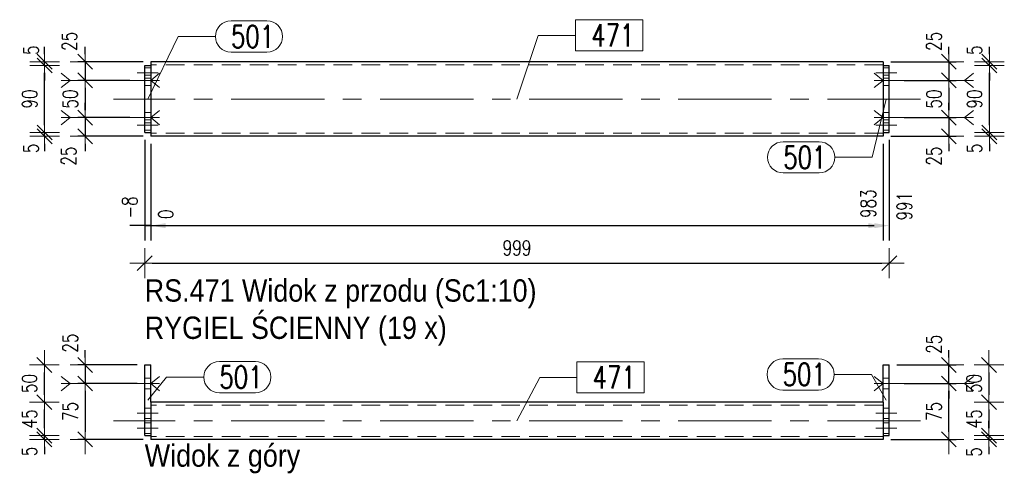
# Model space of a CAD drawing. Header units: millimetres. Extents: x -877 to 135, y 14151 to 14821.
# Tile 32 of 46: x -202 to -70, y 14468 to 14529. Entities that reach past the tile are written whole.
import ezdxf

# ---------------------------------------------------------------- set-up
doc = ezdxf.new("R2010")
doc.units = ezdxf.units.MM
doc.header["$LTSCALE"] = 10
doc.linetypes.add('HIDDEN', pattern=[0.375, 0.25, -0.125])
doc.linetypes.add('MITTE', pattern=[2, 1.25, -0.25, 0.25, -0.25])
doc.layers.get('Defpoints').update_dxf_attribs({"color": 1})
for name, color, linetype, lineweight in [('PS_Bolt', 4, 'Continuous', 13), ('PS_DIM', 4, 'Continuous', 13), ('PS_Hidden', 2, 'HIDDEN', 9), ('PS_Mid', 5, 'MITTE', 15), ('PS_Pos', 1, 'Continuous', 15), ('PS_Shape', 161, 'Continuous', 30), ('PS_SOLID', 7, 'Continuous', 30), ('PS_TEXT', 3, 'Continuous', 18)]:
    doc.layers.add(name, color=color, linetype=linetype, lineweight=lineweight)
doc.styles.add('gil', font='txt', dxfattribs={"width": 0.9})
doc.styles.add('simplex', font='simplex.shx', dxfattribs={"width": 0.75})
doc.dimstyles.new('1_10_GŁ_DS1-LS10', dxfattribs={"dimtxt": 2, "dimasz": 2, "dimexe": 2, "dimexo": 1, "dimgap": 1, "dimtad": 1, "dimjust": 4, "dimdec": 0, "dimlfac": 10, "dimtxsty": 'simplex', "dimblk1": 'NONE', "dimsah": 1, "dimcen": 2, "dimclrd": 256, "dimclre": 256, "dimclrt": 3, "dimadec": 1, "dimazin": 0, "dimtfac": 1, "dimtdec": 0, "dimtmove": 2, "dimatfit": 3, "dimfxl": 1, "dimarcsym": 0})
doc.dimstyles.new('1_10_PRZ', dxfattribs={"dimtxt": 2, "dimasz": 1, "dimexe": 2, "dimexo": 5, "dimgap": 1, "dimtad": 1, "dimdec": 0, "dimlfac": 10, "dimtxsty": 'simplex', "dimblk": 'dimznak', "dimcen": 2, "dimse1": 1, "dimse2": 1, "dimclrt": 3, "dimadec": 1, "dimazin": 0, "dimtfac": 1, "dimtdec": 0, "dimtix": 1, "dimtmove": 2, "dimatfit": 3, "dimldrblk": 'dim-grot', "dimfxl": 1, "dimarcsym": 0})
doc.dimstyles.new('1_10_PRZ_DS1-LS10', dxfattribs={"dimtxt": 2, "dimasz": 1, "dimexe": 2, "dimexo": 5, "dimgap": 1, "dimtad": 1, "dimdec": 0, "dimlfac": 10, "dimtxsty": 'simplex', "dimblk": 'dimznak', "dimcen": 2, "dimse1": 1, "dimse2": 1, "dimclrt": 3, "dimadec": 1, "dimazin": 0, "dimtfac": 1, "dimtdec": 0, "dimtix": 1, "dimtmove": 2, "dimatfit": 3, "dimldrblk": 'dim-grot', "dimfxl": 1, "dimarcsym": 0})
doc.dimstyles.new('1_10_SC', dxfattribs={"dimtxt": 2, "dimasz": 1, "dimexe": 1, "dimexo": 1, "dimgap": 1, "dimtad": 1, "dimdec": 0, "dimlfac": 10, "dimtxsty": 'simplex', "dimblk": 'dimznak', "dimcen": 2, "dimclrd": 256, "dimclre": 256, "dimclrt": 3, "dimadec": 1, "dimazin": 0, "dimtfac": 1, "dimtdec": 0, "dimtix": 1, "dimtmove": 2, "dimatfit": 3, "dimldrblk": 'dim-grot', "dimfxl": 1, "dimarcsym": 0})

# ---------------------------------------------------------------- blocks, each defined once
blk = doc.blocks.new('*D519')
at = {"layer": 'Defpoints', "color": 0, "transparency": 16777216}
for p in [(-184.86, 14513.68), (-184.06, 14513.18), (-184.06, 14501.18)]:
    blk.add_point(p, dxfattribs=at)
at = {"layer": 'PS_DIM', "lineweight": -2, "transparency": 16777216}
for p, q in [((-184.86, 14512.68), (-184.86, 14499.18)), ((-184.06, 14512.18), (-184.06, 14499.18)), ((-184.86, 14501.18), (-186.86, 14501.18)), ((-184.86, 14501.18), (-184.06, 14501.18)), ((-182.06, 14501.18), (-180.06, 14501.18))]:
    blk.add_line(p, q, dxfattribs=at)
at = {"layer": 'PS_DIM', "transparency": 16777216}
blk.add_solid([(-182.06, 14501.51), (-182.06, 14500.84), (-184.06, 14501.18)], dxfattribs=at)
at = {"layer": 'PS_DIM', "color": 3, "transparency": 16777216, "insert": (-186.88, 14503.63), "char_height": 2, "attachment_point": 5, "rotation": 90, "style": 'simplex'}
blk.add_mtext('-8', dxfattribs=at)
blk = doc.blocks.new('_None')
blk = doc.blocks.new('*D520')
at = {"layer": 'Defpoints', "color": 0, "transparency": 16777216}
for p in [(-184.06, 14513.18), (-184.06, 14513.18), (-184.06, 14501.18)]:
    blk.add_point(p, dxfattribs=at)
at = {"layer": 'PS_DIM', "lineweight": -2, "transparency": 16777216}
for p, q in [((-184.06, 14512.18), (-184.06, 14499.18)), ((-184.06, 14512.18), (-184.06, 14499.18)), ((-184.06, 14501.18), (-186.06, 14501.18)), ((-182.06, 14501.18), (-180.06, 14501.18))]:
    blk.add_line(p, q, dxfattribs=at)
at = {"layer": 'PS_DIM', "transparency": 16777216}
blk.add_solid([(-182.06, 14501.51), (-182.06, 14500.84), (-184.06, 14501.18)], dxfattribs=at)
at = {"layer": 'PS_DIM', "color": 3, "transparency": 16777216, "insert": (-182.04, 14502.7), "char_height": 2, "attachment_point": 5, "rotation": 90, "style": 'simplex'}
blk.add_mtext('0', dxfattribs=at)
blk = doc.blocks.new('*D521')
at = {"layer": 'Defpoints', "color": 0, "transparency": 16777216}
for p in [(-184.06, 14513.18), (-85.76, 14513.18), (-85.76, 14501.18)]:
    blk.add_point(p, dxfattribs=at)
at = {"layer": 'PS_DIM', "lineweight": -2, "transparency": 16777216}
for p, q in [((-184.06, 14512.18), (-184.06, 14499.18)), ((-85.76, 14512.18), (-85.76, 14499.18)), ((-184.06, 14501.18), (-87.76, 14501.18))]:
    blk.add_line(p, q, dxfattribs=at)
at = {"layer": 'PS_DIM', "transparency": 16777216}
blk.add_solid([(-87.76, 14501.51), (-87.76, 14500.84), (-85.76, 14501.18)], dxfattribs=at)
at = {"layer": 'PS_DIM', "color": 3, "transparency": 16777216, "insert": (-87.78, 14504.13), "char_height": 2, "attachment_point": 5, "rotation": 90, "style": 'simplex'}
blk.add_mtext('983', dxfattribs=at)
blk = doc.blocks.new('*D522')
at = {"layer": 'Defpoints', "color": 0, "transparency": 16777216}
for p in [(-84.96, 14513.68), (-184.06, 14513.18), (-84.96, 14501.18)]:
    blk.add_point(p, dxfattribs=at)
at = {"layer": 'PS_DIM', "lineweight": -2, "transparency": 16777216}
for p, q in [((-84.96, 14512.68), (-84.96, 14499.18)), ((-184.06, 14512.18), (-184.06, 14499.18)), ((-184.06, 14501.18), (-86.96, 14501.18))]:
    blk.add_line(p, q, dxfattribs=at)
at = {"layer": 'PS_DIM', "transparency": 16777216}
blk.add_solid([(-86.96, 14501.51), (-86.96, 14500.84), (-84.96, 14501.18)], dxfattribs=at)
at = {"layer": 'PS_DIM', "color": 3, "transparency": 16777216, "insert": (-82.94, 14503.8), "char_height": 2, "attachment_point": 5, "rotation": 90, "style": 'simplex'}
blk.add_mtext('991', dxfattribs=at)
blk = doc.blocks.new('dimznak')
at = {"color": 0}
for points in [[(0, 2), (0, -2)], [(-2, 0), (2, 0)]]:
    blk.add_lwpolyline(points, dxfattribs=at)
at = {"color": 2}
blk.add_lwpolyline([(1, 1), (-1, -1)], dxfattribs=at)
blk = doc.blocks.new('*D523')
at = {"layer": 'Defpoints', "color": 0, "transparency": 16777216}
for p in [(-184.06, 14523.18), (-192.86, 14520.68), (-185.86, 14520.68)]:
    blk.add_point(p, dxfattribs=at)
at = {"layer": 'PS_DIM', "lineweight": -2, "transparency": 16777216}
for p, q in [((-192.86, 14524.18), (-192.86, 14525.18)), ((-185.06, 14523.18), (-193.86, 14523.18)), ((-192.86, 14523.18), (-192.86, 14520.68)), ((-186.86, 14520.68), (-193.86, 14520.68)), ((-192.86, 14519.68), (-192.86, 14518.68))]:
    blk.add_line(p, q, dxfattribs=at)
for p, rotation in [((-192.86, 14523.18), 270), ((-192.86, 14520.68), 90)]:
    blk.add_blockref('dimznak', p, dxfattribs=dict(at, rotation=rotation))
at = {"layer": 'PS_DIM', "color": 3, "transparency": 16777216, "insert": (-194.96, 14525.92), "char_height": 2, "attachment_point": 5, "rotation": 90, "style": 'simplex'}
blk.add_mtext('25', dxfattribs=at)
blk = doc.blocks.new('dim-grot')
blk.add_hatch(color=256).paths.add_polyline_path([(0, 0), (-2, 0.5), (-2, -0.5)])
blk.add_lwpolyline([(0, 0), (-2, 0.5), (-2, -0.5), (0, 0)])
blk = doc.blocks.new('*D524')
at = {"layer": 'Defpoints', "color": 0, "transparency": 16777216}
for p in [(-185.86, 14520.68), (-192.86, 14515.68), (-185.86, 14515.68)]:
    blk.add_point(p, dxfattribs=at)
at = {"layer": 'PS_DIM', "lineweight": -2, "transparency": 16777216}
for p, q in [((-186.86, 14520.68), (-193.86, 14520.68)), ((-192.86, 14519.68), (-192.86, 14516.68)), ((-186.86, 14515.68), (-193.86, 14515.68))]:
    blk.add_line(p, q, dxfattribs=at)
for p, rotation in [((-192.86, 14520.68), 90), ((-192.86, 14515.68), 270)]:
    blk.add_blockref('dimznak', p, dxfattribs=dict(at, rotation=rotation))
at = {"layer": 'PS_DIM', "color": 3, "transparency": 16777216, "insert": (-194.86, 14518.18), "char_height": 2, "attachment_point": 5, "rotation": 90, "style": 'simplex'}
blk.add_mtext('50', dxfattribs=at)
blk = doc.blocks.new('*D525')
at = {"layer": 'Defpoints', "color": 0, "transparency": 16777216}
for p in [(-185.86, 14515.68), (-192.86, 14513.18), (-184.06, 14513.18)]:
    blk.add_point(p, dxfattribs=at)
at = {"layer": 'PS_DIM', "lineweight": -2, "transparency": 16777216}
for p, q in [((-192.86, 14516.68), (-192.86, 14517.68)), ((-186.86, 14515.68), (-193.86, 14515.68)), ((-192.86, 14515.68), (-192.86, 14513.18)), ((-185.06, 14513.18), (-193.86, 14513.18)), ((-192.86, 14512.18), (-192.86, 14511.18))]:
    blk.add_line(p, q, dxfattribs=at)
for p, rotation in [((-192.86, 14515.68), 270), ((-192.86, 14513.18), 90)]:
    blk.add_blockref('dimznak', p, dxfattribs=dict(at, rotation=rotation))
at = {"layer": 'PS_DIM', "color": 3, "transparency": 16777216, "insert": (-195.06, 14510.52), "char_height": 2, "attachment_point": 5, "rotation": 90, "style": 'simplex'}
blk.add_mtext('25', dxfattribs=at)
blk = doc.blocks.new('*D526')
at = {"layer": 'Defpoints', "color": 0, "transparency": 16777216}
for p in [(-198.3, 14513.68), (-184.86, 14513.68), (-184.06, 14513.18)]:
    blk.add_point(p, dxfattribs=at)
at = {"layer": 'PS_DIM', "color": 0, "lineweight": -2, "transparency": 16777216}
for p, q in [((-198.3, 14514.68), (-198.3, 14515.68)), ((-198.3, 14513.18), (-198.3, 14513.68)), ((-198.3, 14512.18), (-198.3, 14511.18))]:
    blk.add_line(p, q, dxfattribs=at)
for p, rotation in [((-198.3, 14513.68), 270), ((-198.3, 14513.18), 90)]:
    blk.add_blockref('dimznak', p, dxfattribs=dict(at, rotation=rotation))
at = {"layer": 'PS_DIM', "color": 3, "transparency": 16777216, "insert": (-200.11, 14511.56), "char_height": 2, "attachment_point": 5, "rotation": 90, "style": 'simplex'}
blk.add_mtext('5', dxfattribs=at)
blk = doc.blocks.new('*D527')
at = {"layer": 'Defpoints', "color": 0, "transparency": 16777216}
for p in [(-198.3, 14522.68), (-184.86, 14522.68), (-184.86, 14513.68)]:
    blk.add_point(p, dxfattribs=at)
at = {"layer": 'PS_DIM', "color": 0, "lineweight": -2, "transparency": 16777216}
blk.add_line((-198.3, 14514.68), (-198.3, 14521.68), dxfattribs=at)
for p, rotation in [((-198.3, 14522.68), 90), ((-198.3, 14513.68), 270)]:
    blk.add_blockref('dimznak', p, dxfattribs=dict(at, rotation=rotation))
at = {"layer": 'PS_DIM', "color": 3, "transparency": 16777216, "insert": (-200.3, 14518.18), "char_height": 2, "attachment_point": 5, "rotation": 90, "style": 'simplex'}
blk.add_mtext('90', dxfattribs=at)
blk = doc.blocks.new('*D528')
at = {"layer": 'Defpoints', "color": 0, "transparency": 16777216}
for p in [(-198.3, 14523.18), (-184.06, 14523.18), (-184.86, 14522.68)]:
    blk.add_point(p, dxfattribs=at)
at = {"layer": 'PS_DIM', "color": 0, "lineweight": -2, "transparency": 16777216}
for p, q in [((-198.3, 14524.18), (-198.3, 14525.18)), ((-198.3, 14522.68), (-198.3, 14523.18)), ((-198.3, 14521.68), (-198.3, 14520.68))]:
    blk.add_line(p, q, dxfattribs=at)
for p, rotation in [((-198.3, 14523.18), 270), ((-198.3, 14522.68), 90)]:
    blk.add_blockref('dimznak', p, dxfattribs=dict(at, rotation=rotation))
at = {"layer": 'PS_DIM', "color": 3, "transparency": 16777216, "insert": (-200.11, 14524.74), "char_height": 2, "attachment_point": 5, "rotation": 90, "style": 'simplex'}
blk.add_mtext('5', dxfattribs=at)
blk = doc.blocks.new('*D529')
at = {"layer": 'Defpoints', "color": 0, "transparency": 16777216}
for p in [(-85.76, 14523.18), (-83.96, 14520.68), (-76.96, 14520.68)]:
    blk.add_point(p, dxfattribs=at)
at = {"layer": 'PS_DIM', "lineweight": -2, "transparency": 16777216}
for p, q in [((-76.96, 14524.18), (-76.96, 14525.18)), ((-84.76, 14523.18), (-75.96, 14523.18)), ((-76.96, 14523.18), (-76.96, 14520.68)), ((-82.96, 14520.68), (-75.96, 14520.68)), ((-76.96, 14519.68), (-76.96, 14518.68))]:
    blk.add_line(p, q, dxfattribs=at)
for p, rotation in [((-76.96, 14523.18), 270), ((-76.96, 14520.68), 90)]:
    blk.add_blockref('dimznak', p, dxfattribs=dict(at, rotation=rotation))
at = {"layer": 'PS_DIM', "color": 3, "transparency": 16777216, "insert": (-78.96, 14525.92), "char_height": 2, "attachment_point": 5, "rotation": 90, "style": 'simplex'}
blk.add_mtext('25', dxfattribs=at)
blk = doc.blocks.new('*D530')
at = {"layer": 'Defpoints', "color": 0, "transparency": 16777216}
for p in [(-83.96, 14520.68), (-83.96, 14515.68), (-76.96, 14515.68)]:
    blk.add_point(p, dxfattribs=at)
at = {"layer": 'PS_DIM', "lineweight": -2, "transparency": 16777216}
for p, q in [((-82.96, 14520.68), (-75.96, 14520.68)), ((-76.96, 14519.68), (-76.96, 14516.68)), ((-82.96, 14515.68), (-75.96, 14515.68))]:
    blk.add_line(p, q, dxfattribs=at)
for p, rotation in [((-76.96, 14520.68), 90), ((-76.96, 14515.68), 270)]:
    blk.add_blockref('dimznak', p, dxfattribs=dict(at, rotation=rotation))
at = {"layer": 'PS_DIM', "color": 3, "transparency": 16777216, "insert": (-78.96, 14518.18), "char_height": 2, "attachment_point": 5, "rotation": 90, "style": 'simplex'}
blk.add_mtext('50', dxfattribs=at)
blk = doc.blocks.new('*D531')
at = {"layer": 'Defpoints', "color": 0, "transparency": 16777216}
for p in [(-83.96, 14515.68), (-85.76, 14513.18), (-76.96, 14513.18)]:
    blk.add_point(p, dxfattribs=at)
at = {"layer": 'PS_DIM', "lineweight": -2, "transparency": 16777216}
for p, q in [((-76.96, 14516.68), (-76.96, 14517.68)), ((-82.96, 14515.68), (-75.96, 14515.68)), ((-76.96, 14515.68), (-76.96, 14513.18)), ((-84.76, 14513.18), (-75.96, 14513.18)), ((-76.96, 14512.18), (-76.96, 14511.18))]:
    blk.add_line(p, q, dxfattribs=at)
for p, rotation in [((-76.96, 14515.68), 270), ((-76.96, 14513.18), 90)]:
    blk.add_blockref('dimznak', p, dxfattribs=dict(at, rotation=rotation))
at = {"layer": 'PS_DIM', "color": 3, "transparency": 16777216, "insert": (-78.96, 14510.52), "char_height": 2, "attachment_point": 5, "rotation": 90, "style": 'simplex'}
blk.add_mtext('25', dxfattribs=at)
blk = doc.blocks.new('*D532')
at = {"layer": 'Defpoints', "color": 0, "transparency": 16777216}
for p in [(-84.96, 14513.68), (-71.52, 14513.68), (-85.76, 14513.18)]:
    blk.add_point(p, dxfattribs=at)
at = {"layer": 'PS_DIM', "color": 0, "lineweight": -2, "transparency": 16777216}
for p, q in [((-71.52, 14514.68), (-71.52, 14515.68)), ((-71.52, 14513.18), (-71.52, 14513.68)), ((-71.52, 14512.18), (-71.52, 14511.18))]:
    blk.add_line(p, q, dxfattribs=at)
for p, rotation in [((-71.52, 14513.68), 270), ((-71.52, 14513.18), 90)]:
    blk.add_blockref('dimznak', p, dxfattribs=dict(at, rotation=rotation))
at = {"layer": 'PS_DIM', "color": 3, "transparency": 16777216, "insert": (-73.52, 14511.56), "char_height": 2, "attachment_point": 5, "rotation": 90, "style": 'simplex'}
blk.add_mtext('5', dxfattribs=at)
blk = doc.blocks.new('*D533')
at = {"layer": 'Defpoints', "color": 0, "transparency": 16777216}
for p in [(-84.96, 14522.68), (-71.52, 14522.68), (-84.96, 14513.68)]:
    blk.add_point(p, dxfattribs=at)
at = {"layer": 'PS_DIM', "color": 0, "lineweight": -2, "transparency": 16777216}
blk.add_line((-71.52, 14514.68), (-71.52, 14521.68), dxfattribs=at)
for p, rotation in [((-71.52, 14522.68), 90), ((-71.52, 14513.68), 270)]:
    blk.add_blockref('dimznak', p, dxfattribs=dict(at, rotation=rotation))
at = {"layer": 'PS_DIM', "color": 3, "transparency": 16777216, "insert": (-73.52, 14518.18), "char_height": 2, "attachment_point": 5, "rotation": 90, "style": 'simplex'}
blk.add_mtext('90', dxfattribs=at)
blk = doc.blocks.new('*D534')
at = {"layer": 'Defpoints', "color": 0, "transparency": 16777216}
for p in [(-85.76, 14523.18), (-71.52, 14523.18), (-84.96, 14522.68)]:
    blk.add_point(p, dxfattribs=at)
at = {"layer": 'PS_DIM', "color": 0, "lineweight": -2, "transparency": 16777216}
for p, q in [((-71.52, 14524.18), (-71.52, 14525.18)), ((-71.52, 14522.68), (-71.52, 14523.18)), ((-71.52, 14521.68), (-71.52, 14520.68))]:
    blk.add_line(p, q, dxfattribs=at)
for p, rotation in [((-71.52, 14523.18), 270), ((-71.52, 14522.68), 90)]:
    blk.add_blockref('dimznak', p, dxfattribs=dict(at, rotation=rotation))
at = {"layer": 'PS_DIM', "color": 3, "transparency": 16777216, "insert": (-73.52, 14524.74), "char_height": 2, "attachment_point": 5, "rotation": 90, "style": 'simplex'}
blk.add_mtext('5', dxfattribs=at)
blk = doc.blocks.new('*D535')
at = {"layer": 'Defpoints', "color": 0, "transparency": 16777216}
for p in [(-184.86, 14482.48), (-192.86, 14479.98), (-184.86, 14479.98)]:
    blk.add_point(p, dxfattribs=at)
at = {"layer": 'PS_DIM', "lineweight": -2, "transparency": 16777216}
for p, q in [((-192.86, 14483.48), (-192.86, 14484.48)), ((-185.86, 14482.48), (-193.86, 14482.48)), ((-192.86, 14482.48), (-192.86, 14479.98)), ((-185.86, 14479.98), (-193.86, 14479.98)), ((-192.86, 14478.98), (-192.86, 14477.98))]:
    blk.add_line(p, q, dxfattribs=at)
for p, rotation in [((-192.86, 14482.48), 270), ((-192.86, 14479.98), 90)]:
    blk.add_blockref('dimznak', p, dxfattribs=dict(at, rotation=rotation))
at = {"layer": 'PS_DIM', "color": 3, "transparency": 16777216, "insert": (-194.86, 14485.41), "char_height": 2, "attachment_point": 5, "rotation": 90, "style": 'simplex'}
blk.add_mtext('25', dxfattribs=at)
blk = doc.blocks.new('*D536')
at = {"layer": 'Defpoints', "color": 0, "transparency": 16777216}
for p in [(-184.86, 14479.98), (-192.86, 14472.48), (-184.06, 14472.48)]:
    blk.add_point(p, dxfattribs=at)
at = {"layer": 'PS_DIM', "lineweight": -2, "transparency": 16777216}
for p, q in [((-185.86, 14479.98), (-193.86, 14479.98)), ((-192.86, 14478.98), (-192.86, 14473.48)), ((-185.06, 14472.48), (-193.86, 14472.48))]:
    blk.add_line(p, q, dxfattribs=at)
for p, rotation in [((-192.86, 14479.98), 90), ((-192.86, 14472.48), 270)]:
    blk.add_blockref('dimznak', p, dxfattribs=dict(at, rotation=rotation))
at = {"layer": 'PS_DIM', "color": 3, "transparency": 16777216, "insert": (-194.86, 14476.23), "char_height": 2, "attachment_point": 5, "rotation": 90, "style": 'simplex'}
blk.add_mtext('75', dxfattribs=at)
blk = doc.blocks.new('*D537')
at = {"layer": 'Defpoints', "color": 0, "transparency": 16777216}
for p in [(-198.33, 14472.98), (-184.86, 14472.98), (-184.06, 14472.48)]:
    blk.add_point(p, dxfattribs=at)
at = {"layer": 'PS_DIM', "color": 0, "lineweight": -2, "transparency": 16777216}
for p, q in [((-198.33, 14473.98), (-198.33, 14474.98)), ((-198.33, 14472.48), (-198.33, 14472.98)), ((-198.33, 14471.48), (-198.33, 14470.48))]:
    blk.add_line(p, q, dxfattribs=at)
for p, rotation in [((-198.33, 14472.98), 270), ((-198.33, 14472.48), 90)]:
    blk.add_blockref('dimznak', p, dxfattribs=dict(at, rotation=rotation))
at = {"layer": 'PS_DIM', "color": 3, "transparency": 16777216, "insert": (-200.33, 14470.87), "char_height": 2, "attachment_point": 5, "rotation": 90, "style": 'simplex'}
blk.add_mtext('5', dxfattribs=at)
blk = doc.blocks.new('*D538')
at = {"layer": 'Defpoints', "color": 0, "transparency": 16777216}
for p in [(-198.33, 14477.48), (-182.23, 14477.48), (-184.86, 14472.98)]:
    blk.add_point(p, dxfattribs=at)
at = {"layer": 'PS_DIM', "color": 0, "lineweight": -2, "transparency": 16777216}
blk.add_line((-198.33, 14473.98), (-198.33, 14476.48), dxfattribs=at)
for p, rotation in [((-198.33, 14477.48), 90), ((-198.33, 14472.98), 270)]:
    blk.add_blockref('dimznak', p, dxfattribs=dict(at, rotation=rotation))
at = {"layer": 'PS_DIM', "color": 3, "transparency": 16777216, "insert": (-200.33, 14475.23), "char_height": 2, "attachment_point": 5, "rotation": 90, "style": 'simplex'}
blk.add_mtext('45', dxfattribs=at)
blk = doc.blocks.new('*D539')
at = {"layer": 'Defpoints', "color": 0, "transparency": 16777216}
for p in [(-198.33, 14482.48), (-184.86, 14482.48), (-182.23, 14477.48)]:
    blk.add_point(p, dxfattribs=at)
at = {"layer": 'PS_DIM', "color": 0, "lineweight": -2, "transparency": 16777216}
blk.add_line((-198.33, 14478.48), (-198.33, 14481.48), dxfattribs=at)
for p, rotation in [((-198.33, 14482.48), 90), ((-198.33, 14477.48), 270)]:
    blk.add_blockref('dimznak', p, dxfattribs=dict(at, rotation=rotation))
at = {"layer": 'PS_DIM', "color": 3, "transparency": 16777216, "insert": (-200.33, 14479.98), "char_height": 2, "attachment_point": 5, "rotation": 90, "style": 'simplex'}
blk.add_mtext('50', dxfattribs=at)
blk = doc.blocks.new('*D540')
at = {"layer": 'Defpoints', "color": 0, "transparency": 16777216}
for p in [(-83.96, 14479.98), (-76.96, 14479.98), (-85.76, 14472.48)]:
    blk.add_point(p, dxfattribs=at)
at = {"layer": 'PS_DIM', "lineweight": -2, "transparency": 16777216}
for p, q in [((-82.96, 14479.98), (-75.96, 14479.98)), ((-76.96, 14473.48), (-76.96, 14478.98)), ((-84.76, 14472.48), (-75.96, 14472.48))]:
    blk.add_line(p, q, dxfattribs=at)
for p, rotation in [((-76.96, 14479.98), 90), ((-76.96, 14472.48), 270)]:
    blk.add_blockref('dimznak', p, dxfattribs=dict(at, rotation=rotation))
at = {"layer": 'PS_DIM', "color": 3, "transparency": 16777216, "insert": (-78.96, 14476.23), "char_height": 2, "attachment_point": 5, "rotation": 90, "style": 'simplex'}
blk.add_mtext('75', dxfattribs=at)
blk = doc.blocks.new('*D541')
at = {"layer": 'Defpoints', "color": 0, "transparency": 16777216}
for p in [(-84.96, 14482.48), (-76.96, 14482.48), (-83.96, 14479.98)]:
    blk.add_point(p, dxfattribs=at)
at = {"layer": 'PS_DIM', "lineweight": -2, "transparency": 16777216}
for p, q in [((-76.96, 14483.48), (-76.96, 14484.48)), ((-83.96, 14482.48), (-75.96, 14482.48)), ((-76.96, 14479.98), (-76.96, 14482.48)), ((-82.96, 14479.98), (-75.96, 14479.98)), ((-76.96, 14478.98), (-76.96, 14477.98))]:
    blk.add_line(p, q, dxfattribs=at)
for p, rotation in [((-76.96, 14482.48), 270), ((-76.96, 14479.98), 90)]:
    blk.add_blockref('dimznak', p, dxfattribs=dict(at, rotation=rotation))
at = {"layer": 'PS_DIM', "color": 3, "transparency": 16777216, "insert": (-78.96, 14485.25), "char_height": 2, "attachment_point": 5, "rotation": 90, "style": 'simplex'}
blk.add_mtext('25', dxfattribs=at)
blk = doc.blocks.new('*D542')
at = {"layer": 'Defpoints', "color": 0, "transparency": 16777216}
for p in [(-85.76, 14482.48), (-87.46, 14477.48), (-71.58, 14477.48)]:
    blk.add_point(p, dxfattribs=at)
at = {"layer": 'PS_DIM', "color": 0, "lineweight": -2, "transparency": 16777216}
blk.add_line((-71.58, 14481.48), (-71.58, 14478.48), dxfattribs=at)
for p, rotation in [((-71.58, 14482.48), 90), ((-71.58, 14477.48), 270)]:
    blk.add_blockref('dimznak', p, dxfattribs=dict(at, rotation=rotation))
at = {"layer": 'PS_DIM', "color": 3, "transparency": 16777216, "insert": (-73.58, 14479.98), "char_height": 2, "attachment_point": 5, "rotation": 90, "style": 'simplex'}
blk.add_mtext('50', dxfattribs=at)
blk = doc.blocks.new('*D543')
at = {"layer": 'Defpoints', "color": 0, "transparency": 16777216}
for p in [(-87.46, 14477.48), (-84.96, 14472.98), (-71.58, 14472.98)]:
    blk.add_point(p, dxfattribs=at)
at = {"layer": 'PS_DIM', "color": 0, "lineweight": -2, "transparency": 16777216}
blk.add_line((-71.58, 14476.48), (-71.58, 14473.98), dxfattribs=at)
for p, rotation in [((-71.58, 14477.48), 90), ((-71.58, 14472.98), 270)]:
    blk.add_blockref('dimznak', p, dxfattribs=dict(at, rotation=rotation))
at = {"layer": 'PS_DIM', "color": 3, "transparency": 16777216, "insert": (-73.58, 14475.23), "char_height": 2, "attachment_point": 5, "rotation": 90, "style": 'simplex'}
blk.add_mtext('45', dxfattribs=at)
blk = doc.blocks.new('*D544')
at = {"layer": 'Defpoints', "color": 0, "transparency": 16777216}
for p in [(-84.96, 14472.98), (-85.76, 14472.48), (-71.58, 14472.48)]:
    blk.add_point(p, dxfattribs=at)
at = {"layer": 'PS_DIM', "color": 0, "lineweight": -2, "transparency": 16777216}
for p, q in [((-71.58, 14473.98), (-71.58, 14474.98)), ((-71.58, 14472.98), (-71.58, 14472.48)), ((-71.58, 14471.48), (-71.58, 14470.48))]:
    blk.add_line(p, q, dxfattribs=at)
for p, rotation in [((-71.58, 14472.98), 270), ((-71.58, 14472.48), 90)]:
    blk.add_blockref('dimznak', p, dxfattribs=dict(at, rotation=rotation))
at = {"layer": 'PS_DIM', "color": 3, "transparency": 16777216, "insert": (-73.58, 14470.79), "char_height": 2, "attachment_point": 5, "rotation": 90, "style": 'simplex'}
blk.add_mtext('5', dxfattribs=at)
blk = doc.blocks.new('*D575')
at = {"layer": 'Defpoints', "color": 0, "transparency": 16777216}
for p in [(-184.86, 14513.68), (-84.96, 14513.68), (-84.96, 14496.14)]:
    blk.add_point(p, dxfattribs=at)
at = {"layer": 'PS_DIM', "color": 0, "lineweight": -2, "transparency": 16777216}
blk.add_line((-183.86, 14496.14), (-85.96, 14496.14), dxfattribs=at)
at = {"layer": 'PS_DIM', "color": 0, "lineweight": -2, "transparency": 16777216, "rotation": 180}
blk.add_blockref('dimznak', (-184.86, 14496.14), dxfattribs=at)
at = {"layer": 'PS_DIM', "color": 0, "lineweight": -2, "transparency": 16777216}
blk.add_blockref('dimznak', (-84.96, 14496.14), dxfattribs=at)
at = {"layer": 'PS_DIM', "color": 3, "transparency": 16777216, "insert": (-134.91, 14498.18), "char_height": 2, "attachment_point": 5, "style": 'simplex'}
blk.add_mtext('999', dxfattribs=at)
blk = doc.blocks.new('*X1031')
at = {"color": 4, "linetype": 'Continuous'}
for p, q in [((-196.06, 14521.64), (-194.86, 14520.68)), ((-182.86, 14521.64), (-184.06, 14520.68)), ((-194.86, 14520.68), (-196.06, 14519.72)), ((-182.86, 14520.68), (-196.06, 14520.68)), ((-184.06, 14520.68), (-182.86, 14519.72))]:
    blk.add_line(p, q, dxfattribs=at)
blk = doc.blocks.new('*X1032')
at = {"color": 4, "linetype": 'Continuous'}
for p, q in [((-196.06, 14516.64), (-194.86, 14515.68)), ((-182.86, 14516.64), (-184.06, 14515.68)), ((-194.86, 14515.68), (-196.06, 14514.72)), ((-182.86, 14515.68), (-196.06, 14515.68)), ((-184.06, 14515.68), (-182.86, 14514.72))]:
    blk.add_line(p, q, dxfattribs=at)
blk = doc.blocks.new('*X1033')
at = {"color": 4, "linetype": 'Continuous'}
for p, q in [((-86.96, 14521.64), (-85.76, 14520.68)), ((-73.66, 14521.64), (-74.86, 14520.68)), ((-85.76, 14520.68), (-86.96, 14519.72)), ((-73.66, 14520.68), (-86.96, 14520.68)), ((-74.86, 14520.68), (-73.66, 14519.72))]:
    blk.add_line(p, q, dxfattribs=at)
blk = doc.blocks.new('*X1034')
at = {"color": 4, "linetype": 'Continuous'}
for p, q in [((-86.96, 14516.64), (-85.76, 14515.68)), ((-73.66, 14516.64), (-74.86, 14515.68)), ((-85.76, 14515.68), (-86.96, 14514.72)), ((-73.66, 14515.68), (-86.96, 14515.68)), ((-74.86, 14515.68), (-73.66, 14514.72))]:
    blk.add_line(p, q, dxfattribs=at)
blk = doc.blocks.new('*X1037')
at = {"layer": 'PS_Hidden', "color": 2, "linetype": 'HIDDEN'}
for p, q in [((-184.06, 14522.38), (-184.86, 14522.38)), ((-85.76, 14522.78), (-184.06, 14522.78)), ((-84.96, 14522.38), (-85.76, 14522.38)), ((-184.86, 14521.38), (-184.06, 14521.38)), ((-184.06, 14520.98), (-184.86, 14520.98)), ((-85.76, 14521.38), (-84.96, 14521.38)), ((-84.96, 14520.98), (-85.76, 14520.98)), ((-184.86, 14519.98), (-184.06, 14519.98)), ((-85.76, 14519.98), (-84.96, 14519.98)), ((-184.86, 14516.38), (-184.06, 14516.38)), ((-85.76, 14516.38), (-84.96, 14516.38)), ((-184.06, 14515.38), (-184.86, 14515.38)), ((-184.86, 14514.98), (-184.06, 14514.98)), ((-84.96, 14515.38), (-85.76, 14515.38)), ((-85.76, 14514.98), (-84.96, 14514.98)), ((-184.06, 14513.98), (-184.86, 14513.98)), ((-85.76, 14513.58), (-184.06, 14513.58)), ((-84.96, 14513.98), (-85.76, 14513.98))]:
    blk.add_line(p, q, dxfattribs=at)
at = {"layer": 'PS_Mid', "color": 5, "linetype": 'MITTE'}
for p, q in [((-185.86, 14521.68), (-183.06, 14521.68)), ((-86.76, 14521.68), (-83.96, 14521.68)), ((-183.06, 14520.68), (-185.86, 14520.68)), ((-83.96, 14520.68), (-86.76, 14520.68)), ((-80.76, 14518.18), (-189.06, 14518.18)), ((-183.06, 14515.68), (-185.86, 14515.68)), ((-83.96, 14515.68), (-86.76, 14515.68)), ((-185.86, 14514.68), (-183.06, 14514.68)), ((-86.76, 14514.68), (-83.96, 14514.68))]:
    blk.add_line(p, q, dxfattribs=at)
at = {"layer": 'PS_SOLID', "color": 7, "linetype": 'Continuous'}
for p, q in [((-85.76, 14523.18), (-184.06, 14523.18)), ((-184.06, 14523.18), (-184.06, 14513.18)), ((-85.76, 14523.18), (-85.76, 14513.18)), ((-184.86, 14513.68), (-184.86, 14522.68)), ((-184.86, 14522.68), (-184.06, 14522.68)), ((-85.76, 14522.68), (-84.96, 14522.68)), ((-84.96, 14513.68), (-84.96, 14522.68)), ((-184.86, 14513.68), (-184.06, 14513.68)), ((-85.76, 14513.68), (-84.96, 14513.68)), ((-85.76, 14513.18), (-184.06, 14513.18))]:
    blk.add_line(p, q, dxfattribs=at)
blk = doc.blocks.new('*X1038')
at = {"color": 1}
for p, q in [((-85.36, 14518.18), (-87.26, 14510.35)), ((-99.18, 14512.45), (-94.36, 14512.45)), ((-92.26, 14510.35), (-87.26, 14510.35)), ((-99.18, 14508.25), (-94.36, 14508.25))]:
    blk.add_line(p, q, dxfattribs=at)
for centre, start, end in [((-99.18, 14510.35), 90, 270), ((-94.36, 14510.35), 270, 90)]:
    blk.add_arc(centre, 2.1, start, end, dxfattribs=at)
at = {"color": 30, "style": 'simplex', "width": 0.75}
blk.add_text('501', height=3, dxfattribs=at).set_placement((-99.18, 14508.85))
blk = doc.blocks.new('*X1039')
at = {"color": 1}
for p, q in [((-118.03, 14528.83), (-127.05, 14528.83)), ((-127.05, 14528.83), (-127.05, 14524.63)), ((-118.03, 14524.63), (-118.03, 14528.83)), ((-134.91, 14518.18), (-132.05, 14526.73)), ((-132.05, 14526.73), (-127.05, 14526.73)), ((-127.05, 14524.63), (-118.03, 14524.63))]:
    blk.add_line(p, q, dxfattribs=at)
at = {"color": 30, "style": 'simplex', "width": 0.75}
blk.add_text('471', height=3, dxfattribs=at).set_placement((-124.95, 14525.23))
blk = doc.blocks.new('*X1040')
at = {"color": 1}
for p, q in [((-173.28, 14528.67), (-168.46, 14528.67)), ((-184.46, 14518.18), (-180.38, 14526.57)), ((-180.38, 14526.57), (-175.38, 14526.57)), ((-173.28, 14524.47), (-168.46, 14524.47))]:
    blk.add_line(p, q, dxfattribs=at)
for centre, start, end in [((-173.28, 14526.57), 90, 270), ((-168.46, 14526.57), 270, 90)]:
    blk.add_arc(centre, 2.1, start, end, dxfattribs=at)
at = {"color": 30, "style": 'simplex', "width": 0.75}
blk.add_text('501', height=3, dxfattribs=at).set_placement((-173.28, 14525.07))
blk = doc.blocks.new('*X1041')
at = {"color": 3, "style": 'gil', "width": 0.9}
for s, p in [('RS.471 Widok z przodu (Sc1:10)', (-184.86, 14490.97)), ('RYGIEL ŚCIENNY (19 x)', (-184.86, 14485.97))]:
    blk.add_text(s, height=3, dxfattribs=at).set_placement(p)
blk = doc.blocks.new('*X1042')
at = {"color": 4, "linetype": 'Continuous'}
for p, q in [((-196.06, 14480.94), (-194.86, 14479.98)), ((-182.86, 14480.94), (-184.06, 14479.98)), ((-194.86, 14479.98), (-196.06, 14479.02)), ((-182.86, 14479.98), (-196.06, 14479.98)), ((-184.06, 14479.98), (-182.86, 14479.02))]:
    blk.add_line(p, q, dxfattribs=at)
blk = doc.blocks.new('*X1043')
at = {"color": 4, "linetype": 'Continuous'}
for p, q in [((-196.06, 14480.94), (-194.86, 14479.98)), ((-182.86, 14480.94), (-184.06, 14479.98)), ((-194.86, 14479.98), (-196.06, 14479.02)), ((-182.86, 14479.98), (-196.06, 14479.98)), ((-184.06, 14479.98), (-182.86, 14479.02))]:
    blk.add_line(p, q, dxfattribs=at)
blk = doc.blocks.new('*X1044')
at = {"color": 4, "linetype": 'Continuous'}
for p, q in [((-86.96, 14480.94), (-85.76, 14479.98)), ((-73.66, 14480.94), (-74.86, 14479.98)), ((-85.76, 14479.98), (-86.96, 14479.02)), ((-73.66, 14479.98), (-86.96, 14479.98)), ((-74.86, 14479.98), (-73.66, 14479.02))]:
    blk.add_line(p, q, dxfattribs=at)
blk = doc.blocks.new('*X1045')
at = {"color": 4, "linetype": 'Continuous'}
for p, q in [((-86.96, 14480.94), (-85.76, 14479.98)), ((-73.66, 14480.94), (-74.86, 14479.98)), ((-85.76, 14479.98), (-86.96, 14479.02)), ((-73.66, 14479.98), (-86.96, 14479.98)), ((-74.86, 14479.98), (-73.66, 14479.02))]:
    blk.add_line(p, q, dxfattribs=at)
blk = doc.blocks.new('*X1048')
at = {"layer": 'PS_Hidden', "color": 2, "linetype": 'HIDDEN'}
for p, q in [((-184.86, 14480.68), (-184.06, 14480.68)), ((-85.76, 14480.68), (-84.96, 14480.68)), ((-184.86, 14479.28), (-184.06, 14479.28)), ((-85.76, 14479.28), (-84.96, 14479.28)), ((-184.06, 14476.68), (-184.86, 14476.68)), ((-85.76, 14477.08), (-184.06, 14477.08)), ((-84.96, 14476.68), (-85.76, 14476.68)), ((-184.06, 14475.28), (-184.86, 14475.28)), ((-84.96, 14475.28), (-85.76, 14475.28)), ((-184.06, 14474.68), (-184.86, 14474.68)), ((-84.96, 14474.68), (-85.76, 14474.68)), ((-184.06, 14473.28), (-184.86, 14473.28)), ((-85.76, 14472.88), (-184.06, 14472.88)), ((-84.96, 14473.28), (-85.76, 14473.28))]:
    blk.add_line(p, q, dxfattribs=at)
at = {"layer": 'PS_Mid', "color": 5, "linetype": 'MITTE'}
for p, q in [((-183.06, 14479.98), (-185.86, 14479.98)), ((-183.06, 14479.98), (-185.86, 14479.98)), ((-83.96, 14479.98), (-86.76, 14479.98)), ((-83.96, 14479.98), (-86.76, 14479.98)), ((-185.86, 14475.98), (-183.06, 14475.98)), ((-86.76, 14475.98), (-83.96, 14475.98)), ((-80.76, 14474.98), (-189.06, 14474.98)), ((-185.86, 14473.98), (-183.06, 14473.98)), ((-86.76, 14473.98), (-83.96, 14473.98))]:
    blk.add_line(p, q, dxfattribs=at)
at = {"layer": 'PS_SOLID', "color": 7, "linetype": 'Continuous'}
for p, q in [((-184.86, 14472.98), (-184.86, 14482.48)), ((-184.86, 14482.48), (-184.06, 14482.48)), ((-184.06, 14477.48), (-184.06, 14482.48)), ((-85.76, 14477.48), (-85.76, 14482.48)), ((-85.76, 14482.48), (-84.96, 14482.48)), ((-84.96, 14472.98), (-84.96, 14482.48)), ((-184.06, 14477.48), (-184.06, 14472.48)), ((-85.76, 14477.48), (-184.06, 14477.48)), ((-85.76, 14477.48), (-85.76, 14472.48)), ((-184.86, 14472.98), (-184.06, 14472.98)), ((-85.76, 14472.98), (-84.96, 14472.98)), ((-85.76, 14472.48), (-184.06, 14472.48))]:
    blk.add_line(p, q, dxfattribs=at)
blk = doc.blocks.new('*X1049')
at = {"color": 1}
for p, q in [((-99.25, 14483.3), (-94.43, 14483.3)), ((-92.33, 14481.2), (-87.33, 14481.2)), ((-85.36, 14477.73), (-87.33, 14481.2)), ((-99.25, 14479.1), (-94.43, 14479.1))]:
    blk.add_line(p, q, dxfattribs=at)
for centre, start, end in [((-99.25, 14481.2), 90, 270), ((-94.43, 14481.2), 270, 90)]:
    blk.add_arc(centre, 2.1, start, end, dxfattribs=at)
at = {"color": 30, "style": 'simplex', "width": 0.75}
blk.add_text('501', height=3, dxfattribs=at).set_placement((-99.25, 14479.7))
blk = doc.blocks.new('*X1050')
at = {"color": 1}
for p, q in [((-117.84, 14482.91), (-126.86, 14482.91)), ((-126.86, 14482.91), (-126.86, 14478.71)), ((-117.84, 14478.71), (-117.84, 14482.91)), ((-134.91, 14474.98), (-131.86, 14480.81)), ((-131.86, 14480.81), (-126.86, 14480.81)), ((-126.86, 14478.71), (-117.84, 14478.71))]:
    blk.add_line(p, q, dxfattribs=at)
at = {"color": 30, "style": 'simplex', "width": 0.75}
blk.add_text('471', height=3, dxfattribs=at).set_placement((-124.76, 14479.31))
blk = doc.blocks.new('*X1051')
at = {"color": 1}
for p, q in [((-174.84, 14482.94), (-170.02, 14482.94)), ((-184.46, 14477.73), (-181.94, 14480.84)), ((-181.94, 14480.84), (-176.94, 14480.84)), ((-174.84, 14478.74), (-170.02, 14478.74))]:
    blk.add_line(p, q, dxfattribs=at)
for centre, start, end in [((-174.84, 14480.84), 90, 270), ((-170.02, 14480.84), 270, 90)]:
    blk.add_arc(centre, 2.1, start, end, dxfattribs=at)
at = {"color": 30, "style": 'simplex', "width": 0.75}
blk.add_text('501', height=3, dxfattribs=at).set_placement((-174.84, 14479.34))
blk = doc.blocks.new('*X1052')
at = {"color": 3, "style": 'gil', "width": 0.9}
blk.add_text('Widok z góry', height=3, dxfattribs=at).set_placement((-184.86, 14468.81))
blk = doc.blocks.new('*X1106')
at = {"color": 4, "linetype": 'Continuous'}
for p, q in [((-196.06, 14516.64), (-194.86, 14515.68)), ((-182.86, 14516.64), (-184.06, 14515.68)), ((-194.86, 14515.68), (-196.06, 14514.72)), ((-182.86, 14515.68), (-196.06, 14515.68)), ((-184.06, 14515.68), (-182.86, 14514.72))]:
    blk.add_line(p, q, dxfattribs=at)
blk = doc.blocks.new('*X1107')
at = {"color": 4, "linetype": 'Continuous'}
for p, q in [((-196.06, 14521.64), (-194.86, 14520.68)), ((-182.86, 14521.64), (-184.06, 14520.68)), ((-194.86, 14520.68), (-196.06, 14519.72)), ((-182.86, 14520.68), (-196.06, 14520.68)), ((-184.06, 14520.68), (-182.86, 14519.72))]:
    blk.add_line(p, q, dxfattribs=at)
blk = doc.blocks.new('*X1108')
at = {"color": 4, "linetype": 'Continuous'}
for p, q in [((-86.96, 14521.64), (-85.76, 14520.68)), ((-73.66, 14521.64), (-74.86, 14520.68)), ((-85.76, 14520.68), (-86.96, 14519.72)), ((-73.66, 14520.68), (-86.96, 14520.68)), ((-74.86, 14520.68), (-73.66, 14519.72))]:
    blk.add_line(p, q, dxfattribs=at)
blk = doc.blocks.new('*X1109')
at = {"color": 4, "linetype": 'Continuous'}
for p, q in [((-86.96, 14516.64), (-85.76, 14515.68)), ((-73.66, 14516.64), (-74.86, 14515.68)), ((-85.76, 14515.68), (-86.96, 14514.72)), ((-73.66, 14515.68), (-86.96, 14515.68)), ((-74.86, 14515.68), (-73.66, 14514.72))]:
    blk.add_line(p, q, dxfattribs=at)
blk = doc.blocks.new('*X1110')
at = {"color": 4, "linetype": 'Continuous'}
for p, q in [((-86.96, 14516.64), (-85.76, 14515.68)), ((-73.66, 14516.64), (-74.86, 14515.68)), ((-85.76, 14515.68), (-86.96, 14514.72)), ((-73.66, 14515.68), (-86.96, 14515.68)), ((-74.86, 14515.68), (-73.66, 14514.72))]:
    blk.add_line(p, q, dxfattribs=at)
blk = doc.blocks.new('*X1111')
at = {"color": 4, "linetype": 'Continuous'}
for p, q in [((-86.96, 14521.64), (-85.76, 14520.68)), ((-73.66, 14521.64), (-74.86, 14520.68)), ((-85.76, 14520.68), (-86.96, 14519.72)), ((-73.66, 14520.68), (-86.96, 14520.68)), ((-74.86, 14520.68), (-73.66, 14519.72))]:
    blk.add_line(p, q, dxfattribs=at)

msp = doc.modelspace()

# ---------------------------------------------------------------- block references
at = {"layer": 'PS_Bolt', "color": 4}
for name in ['*X1031', '*X1107', '*X1033', '*X1108', '*X1111', '*X1032', '*X1106', '*X1034', '*X1109', '*X1110', '*X1042', '*X1043', '*X1044', '*X1045']:
    msp.add_blockref(name, (0, 0), dxfattribs=at)
at = {"layer": 'PS_Pos'}
for name in ['*X1040', '*X1039', '*X1038', '*X1049', '*X1051', '*X1050']:
    msp.add_blockref(name, (0, 0), dxfattribs=at)
at = {"layer": 'PS_Shape', "color": 20}
for name in ['*X1037', '*X1048']:
    msp.add_blockref(name, (0, 0), dxfattribs=at)
at = {"layer": 'PS_TEXT'}
for name in ['*X1041', '*X1052']:
    msp.add_blockref(name, (0, 0), dxfattribs=at)

# ---------------------------------------------------------------- dimensions: what is measured, and where the dimension line sits
at = {"layer": 'PS_DIM'}
for base, p1, p2, dimstyle, picture, middle in [((-192.86, 14520.68), (-184.06, 14523.18), (-185.86, 14520.68), '1_10_SC', '*D523', (-194.96, 14525.92)), ((-76.96, 14520.68), (-85.76, 14523.18), (-83.96, 14520.68), '1_10_SC', '*D529', (-78.96, 14525.92)), ((-198.3, 14523.18), (-184.86, 14522.68), (-184.06, 14523.18), '1_10_PRZ', '*D528', (-200.11, 14524.74)), ((-71.52, 14523.18), (-84.96, 14522.68), (-85.76, 14523.18), '1_10_PRZ', '*D534', (-73.52, 14524.74)), ((-192.86, 14513.18), (-185.86, 14515.68), (-184.06, 14513.18), '1_10_SC', '*D525', (-195.06, 14510.52)), ((-76.96, 14513.18), (-83.96, 14515.68), (-85.76, 14513.18), '1_10_SC', '*D531', (-78.96, 14510.52)), ((-198.3, 14513.68), (-184.06, 14513.18), (-184.86, 14513.68), '1_10_PRZ', '*D526', (-200.11, 14511.56)), ((-71.52, 14513.68), (-85.76, 14513.18), (-84.96, 14513.68), '1_10_PRZ', '*D532', (-73.52, 14511.56)), ((-192.86, 14479.98), (-184.86, 14482.48), (-184.86, 14479.98), '1_10_SC', '*D535', (-194.86, 14485.41)), ((-76.96, 14482.48), (-83.96, 14479.98), (-84.96, 14482.48), '1_10_SC', '*D541', (-78.96, 14485.25)), ((-198.33, 14472.98), (-184.06, 14472.48), (-184.86, 14472.98), '1_10_PRZ', '*D537', (-200.33, 14470.87)), ((-71.58, 14472.48), (-84.96, 14472.98), (-85.76, 14472.48), '1_10_PRZ', '*D544', (-73.58, 14470.79))]:
    dim = msp.add_linear_dim(base=base, p1=p1, p2=p2, angle=90, dimstyle=dimstyle, dxfattribs=at)
    dim.commit()
    dim.dimension.update_dxf_attribs({"geometry": picture, "text_midpoint": middle, "dimtype": 128})
for base, p1, p2, dimstyle, picture, middle in [((-198.3, 14522.68), (-184.86, 14513.68), (-184.86, 14522.68), '1_10_PRZ', '*D527', (-200.3, 14518.18)), ((-71.52, 14522.68), (-84.96, 14513.68), (-84.96, 14522.68), '1_10_PRZ', '*D533', (-73.52, 14518.18)), ((-192.86, 14515.68), (-185.86, 14520.68), (-185.86, 14515.68), '1_10_SC', '*D524', (-194.86, 14518.18)), ((-76.96, 14515.68), (-83.96, 14520.68), (-83.96, 14515.68), '1_10_SC', '*D530', (-78.96, 14518.18)), ((-198.33, 14482.48), (-182.23, 14477.48), (-184.86, 14482.48), '1_10_PRZ', '*D539', (-200.33, 14479.98)), ((-71.58, 14477.48), (-85.76, 14482.48), (-87.46, 14477.48), '1_10_PRZ', '*D542', (-73.58, 14479.98)), ((-192.86, 14472.48), (-184.86, 14479.98), (-184.06, 14472.48), '1_10_SC', '*D536', (-194.86, 14476.23)), ((-76.96, 14479.98), (-85.76, 14472.48), (-83.96, 14479.98), '1_10_SC', '*D540', (-78.96, 14476.23)), ((-198.33, 14477.48), (-184.86, 14472.98), (-182.23, 14477.48), '1_10_PRZ', '*D538', (-200.33, 14475.23)), ((-71.58, 14472.98), (-87.46, 14477.48), (-84.96, 14472.98), '1_10_PRZ', '*D543', (-73.58, 14475.23))]:
    dim = msp.add_linear_dim(base=base, p1=p1, p2=p2, angle=90, dimstyle=dimstyle, dxfattribs=at)
    dim.commit()
    dim.dimension.update_dxf_attribs({"geometry": picture, "text_midpoint": middle})
dim = msp.add_linear_dim(base=(-184.06, 14501.18), p1=(-184.86, 14513.68), p2=(-184.06, 14513.18), text='-8', dimstyle='1_10_GŁ_DS1-LS10', dxfattribs=at)
dim.commit()
dim.dimension.update_dxf_attribs({"geometry": '*D519', "text_midpoint": (-186.88, 14503.63), "dimtype": 128, "text_rotation": 90})
dim = msp.add_linear_dim(base=(-84.96, 14496.14), p1=(-184.86, 14513.68), p2=(-84.96, 14513.68), dimstyle='1_10_PRZ_DS1-LS10', dxfattribs=at)
dim.commit()
dim.dimension.update_dxf_attribs({"geometry": '*D575', "text_midpoint": (-134.91, 14498.18), "dimtype": 128})
for base, p1, p2, picture, middle in [((-84.96, 14501.18), (-184.06, 14513.18), (-84.96, 14513.68), '*D522', (-82.94, 14503.8)), ((-184.06137084, 14501.17686808), (-184.06137084, 14513.17686808), (-184.06137084, 14513.17686808), '*D520', (-182.04137084, 14502.69686808)), ((-85.76, 14501.18), (-184.06, 14513.18), (-85.76, 14513.18), '*D521', (-87.78, 14504.13))]:
    dim = msp.add_linear_dim(base=base, p1=p1, p2=p2, dimstyle='1_10_GŁ_DS1-LS10', dxfattribs=at)
    dim.commit()
    dim.dimension.update_dxf_attribs({"geometry": picture, "text_midpoint": middle, "dimtype": 128, "text_rotation": 90})

doc.saveas('drawing.dxf')
